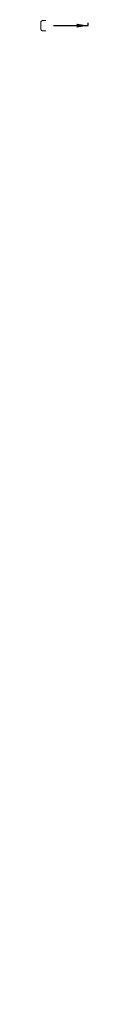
# Paper-space layout 'Installation' of a CAD drawing. Header units: millimetres. Extents: x -1955 to 1591, y -814 to 1201.
# Tile 7 of 7: x 1222 to 1251, y 600 to 1201. Entities that reach past the tile are written whole.
import ezdxf
from ezdxf.enums import TextEntityAlignment as Align
from ezdxf.lldxf.tags import DXFTag

# ---------------------------------------------------------------- set-up
doc = ezdxf.new("R2010")
doc.units = ezdxf.units.MM
doc.layers.add('Default', color=7, linetype='Continuous')
doc.styles.add('SEACAD_Solid_Edge_ISO', font='seiso.ttf')
tags = doc.linetypes.add('CENTER2', pattern=[28.575, 19.05, -3.175, 3.175, -3.175]).pattern_tags.tags
tags[10:11] = [DXFTag(74, 4), DXFTag(75, 0), DXFTag(340, '0'), DXFTag(46, 0.0), DXFTag(50, 0.0), DXFTag(44, 0.0), DXFTag(45, 0.0)]
tags[8:9] = [DXFTag(74, 4), DXFTag(75, 0), DXFTag(340, '0'), DXFTag(46, 0.0), DXFTag(50, 0.0), DXFTag(44, 0.0), DXFTag(45, 0.0)]
tags[6:7] = [DXFTag(74, 4), DXFTag(75, 0), DXFTag(340, '0'), DXFTag(46, 0.0), DXFTag(50, 0.0), DXFTag(44, 0.0), DXFTag(45, 0.0)]
tags[4:5] = [DXFTag(74, 4), DXFTag(75, 0), DXFTag(340, '0'), DXFTag(46, 0.0), DXFTag(50, 0.0), DXFTag(44, 0.0), DXFTag(45, 0.0)]

# ---------------------------------------------------------------- blocks, each defined once
blk = doc.blocks.new('SE25')
at = {"layer": 'Default', "color": 7, "linetype": 'Continuous', "style": 'SEACAD_Solid_Edge_ISO'}
blk.add_text('C', height=7, dxfattribs=at).set_placement((1221.33, 1200.71), align=Align.TOP_LEFT)
blk = doc.blocks.new('SEANNOT_GROUP13')
at = {"layer": 'Default', "linetype": 'Continuous'}
blk.add_hatch(color=7, dxfattribs=at).paths.add_polyline_path([(1244.24, 1196.04), (1251.24, 1197.21), (1244.24, 1198.37)])
at = {"layer": 'Default', "color": 7, "linetype": 'Continuous'}
blk.add_lwpolyline([(1230.24, 1197.21), (1251.24, 1197.21)], dxfattribs=at)
blk = doc.blocks.new('SE26')
at = {"layer": 'Default', "color": 7, "linetype": 'CENTER2'}
for p, q in [((1251.24, 1197.21), (1251.24, 1198.96)), ((1251.24, -502.79), (1251.24, -504.54))]:
    blk.add_line(p, q, dxfattribs=at)
at = {"layer": 'Default', "color": 7, "linetype": 'CENTER2', "const_width": 0.0005}
blk.add_lwpolyline([(1251.24, -502.79), (1251.24, 1197.21)], dxfattribs=at)

psp = doc.layouts.new('Installation')

# ---------------------------------------------------------------- block references
at = {"layer": 'Default'}
for name in ['SE25', 'SEANNOT_GROUP13', 'SE26']:
    psp.add_blockref(name, (0, 0), dxfattribs=at)

doc.saveas('drawing.dxf')
